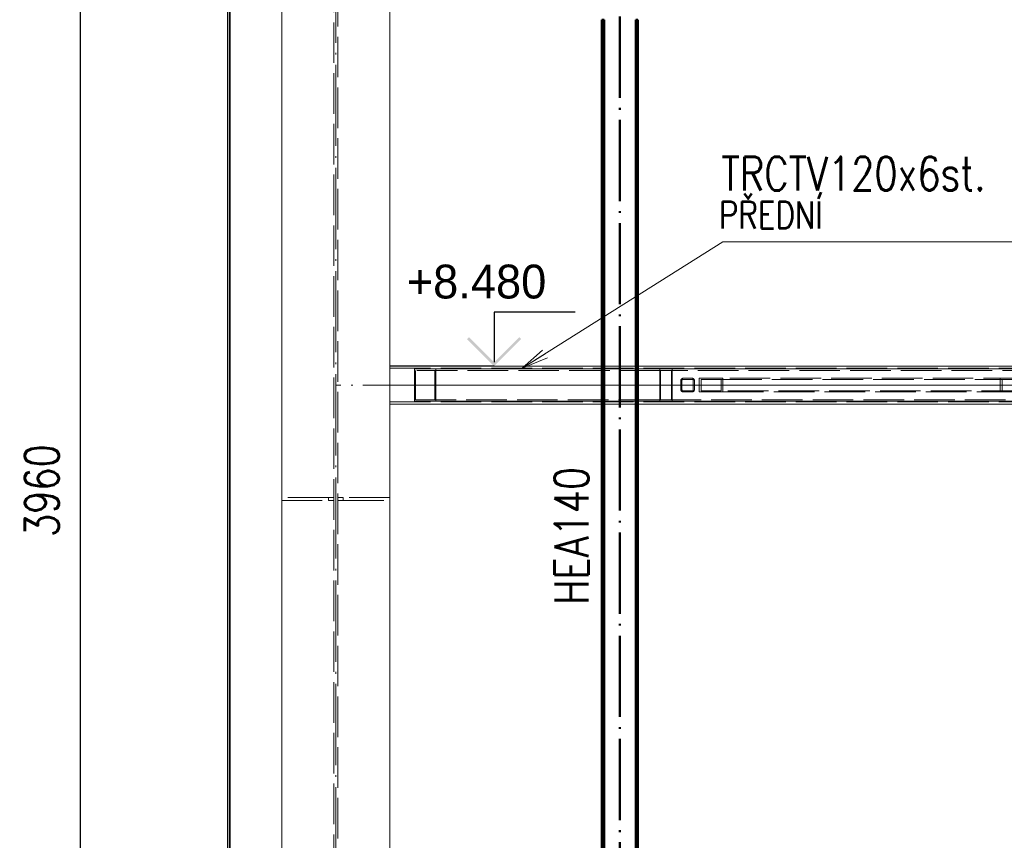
# Paper-space layout 'Layout1' of a CAD drawing. Extents: x -2 to 1033, y -36 to 596.
# Tile 64 of 181: x 431 to 504, y 460 to 520. Entities that reach past the tile are written whole.
import ezdxf

# ---------------------------------------------------------------- set-up
doc = ezdxf.new("R2010")
doc.units = 0
doc.linetypes.add('ACAD_ISO02W100', pattern=[15, 12, -3])
doc.linetypes.add('ACAD_ISO04W100', pattern=[30.5, 24, -3, 0.5, -3])
doc.layers.get('0').update_dxf_attribs({"linetype": 'CONTINUOUS'})
doc.layers.get('DEFPOINTS').update_dxf_attribs({"color": 132, "linetype": 'CONTINUOUS'})
doc.layers.add('AS_INS_ON', color=7, linetype='CONTINUOUS')
for name, color, linetype, lineweight in [('SS_1.ET-HALA_TaO-KCE_OPLASTENI', 9, 'CONTINUOUS', 13), ('SS_1.ET-HALA_TaO-SLOUP', 9, 'CONTINUOUS', 13), ('SS_1.ET-HALA_TaO-ZTUZENI_VODOROVNE', 9, 'CONTINUOUS', 13), ('SS_2.ET-HALA_TaO-VESTAVBA_A1÷B2-VAZBA2', 51, 'CONTINUOUS', 50), ('SS_KOTY', 3, 'CONTINUOUS', 25), ('SS_POPIS_PROFILU', 13, 'CONTINUOUS', 25), ('SS_STAV.OK-POPIS_PROFILU', 9, 'CONTINUOUS', 13)]:
    doc.layers.add(name, color=color, linetype=linetype, lineweight=lineweight)
doc.styles.add('ROMANS', font='romans.shx', dxfattribs={"width": 0.8})
doc.styles.add('romans.shx', font='romans.shx', dxfattribs={"height": 5})
doc.dimstyles.new('A-1_(2.5)_50AS', dxfattribs={"dimtxt": 2.5, "dimasz": 2, "dimexe": 1, "dimexo": 2, "dimgap": 0, "dimtad": 0, "dimdec": 1, "dimlfac": 50, "dimrnd": 1, "dimtxsty": 'ROMANS', "dimblk1": 'OBLIQUE', "dimblk2": 'OBLIQUE', "dimsah": 1, "dimcen": 2, "dimclrd": 256, "dimclre": 256, "dimclrt": 256, "dimadec": 1, "dimazin": 2, "dimtfac": 0.714286, "dimtdec": 1, "dimtmove": 0, "dimatfit": 3, "dimldrblk": 'OPEN', "dimfxl": 1, "dimtvp": 1.142857, "dimtfill": 1, "dimtolj": 1, "dimlwd": -1, "dimlwe": -1, "dimarcsym": 0})

# ---------------------------------------------------------------- blocks, each defined once
blk = doc.blocks.new('_Oblique')
at = {"color": 0, "linetype": 'ByBlock', "lineweight": -2}
blk.add_line((-0.5, -0.5), (0.5, 0.5), dxfattribs=at)
blk = doc.blocks.new('*D100')
at = {"layer": 'DEFPOINTS', "color": 0, "transparency": 16777216}
for p in [(435.809, 525.26), (454.87, 525.26, -4570.4), (461.67, 446.06, -4586.4)]:
    blk.add_point(p, dxfattribs=at)
at = {"layer": 'SS_KOTY', "transparency": 16777216}
for p, q in [((452.87, 525.26), (434.809, 525.26)), ((435.809, 446.06), (435.809, 525.26)), ((459.67, 446.06), (434.809, 446.06))]:
    blk.add_line(p, q, dxfattribs=at)
at = {"layer": 'SS_KOTY', "transparency": 16777216, "xscale": 2, "yscale": 2, "zscale": 2}
for p, rotation in [((435.809, 525.26), 90), ((435.809, 446.06), 270)]:
    blk.add_blockref('_Oblique', p, dxfattribs=dict(at, rotation=rotation))
at = {"layer": 'SS_KOTY', "transparency": 16777216, "insert": (432.952, 485.66), "char_height": 2.5, "attachment_point": 5, "rotation": 90, "style": 'ROMANS', "bg_fill": 3, "box_fill_scale": 1.1, "bg_fill_color": 256, "bg_fill_true_color": 13158600, "bg_fill_transparency": 0}
blk.add_mtext('\\A1;3960', dxfattribs=at)
blk = doc.blocks.new('_OPEN')
at = {"color": 0, "linetype": 'ByBlock'}
for p, q in [((-1, 0.167), (0, 0)), ((0, 0), (-1, -0.167)), ((0, 0), (-1, 0))]:
    blk.add_line(p, q, dxfattribs=at)

psp = doc.layouts.get("Layout1")

# ---------------------------------------------------------------- hatches: boundary and pattern name
at = {"layer": 'AS_INS_ON'}
psp.add_hatch(color=9, dxfattribs=at).paths.add_polyline_path([(464.509, 497.0018), (464.3675, 496.8604), (466.3675, 494.8604), (468.3675, 496.8604), (468.2261, 497.0018), (466.3675, 495.1433)])

# ---------------------------------------------------------------- linework, layer by layer
at = {"layer": 'AS_INS_ON', "color": 9}
for p, q in [((472.3675, 498.8604, -4592.6), (466.3675, 498.8604, -4592.6)), ((466.3675, 498.8604, -4592.6), (466.3675, 495.1433, -4592.6))]:
    psp.add_line(p, q, dxfattribs=at)
at = {"layer": 'SS_1.ET-HALA_TaO-ZTUZENI_VODOROVNE', "color": 9, "linetype": 'ACAD_ISO02W100', "ltscale": 0.25}
for p, q in [((477.0004, 494.8604), (474.3404, 494.8604)), ((462.0708, 494.6604), (462.0708, 492.2604)), ((690.6787, 494.5404), (478.6621, 494.5404)), ((478.6621, 492.3804), (478.6621, 494.5404)), ((479.4788, 492.3804), (479.4788, 494.5404)), ((479.5241, 494.6604), (479.5241, 492.2604)), ((480.1704, 493.8004), (480.1704, 493.1204)), ((480.2504, 493.1204), (480.2504, 493.8004)), ((481.0104, 493.9604), (480.3304, 493.9604)), ((480.3304, 493.8804), (481.0104, 493.8804)), ((481.0904, 493.8004), (481.0904, 493.1204)), ((481.1704, 493.1204), (481.1704, 493.8004)), ((483.2822, 493.9604), (481.5253, 493.9604)), ((481.5253, 493.9604), (481.5253, 492.9604)), ((481.6659, 493.8804), (483.1416, 493.8804)), ((481.6659, 493.8804), (481.6659, 493.0404)), ((483.1416, 493.8804), (505.386, 493.8804)), ((483.1416, 493.8804), (483.1416, 493.0404)), ((505.5265, 493.9604), (483.2822, 493.9604)), ((483.2822, 493.9604), (483.2822, 492.9604)), ((503.7697, 492.9604), (503.7697, 493.9604)), ((503.9103, 493.0404), (503.9103, 493.8804)), ((481.0104, 493.0404), (480.3304, 493.0404)), ((480.3304, 492.9604), (481.0104, 492.9604)), ((481.5253, 492.9604), (483.2822, 492.9604)), ((483.1416, 493.0404), (481.6659, 493.0404)), ((505.386, 493.0404), (483.1416, 493.0404)), ((483.2822, 492.9604), (505.5265, 492.9604)), ((474.3404, 492.0604), (477.0004, 492.0604)), ((478.6621, 492.3804), (690.6787, 492.3804))]:
    psp.add_line(p, q, dxfattribs=at)
at = {"layer": 'SS_1.ET-HALA_TaO-ZTUZENI_VODOROVNE', "color": 5, "linetype": 'Continuous', "ltscale": 0.25}
for p, q in [((582.4704, 494.8604), (477.0004, 494.8604)), ((690.7241, 494.6604), (478.6167, 494.6604)), ((478.6167, 492.2604), (478.6167, 494.6604)), ((477.0004, 492.0604), (582.4704, 492.0604)), ((478.6167, 492.2604), (690.7241, 492.2604))]:
    psp.add_line(p, q, dxfattribs=at)
at = {"layer": 'SS_1.ET-HALA_TaO-ZTUZENI_VODOROVNE', "color": 9, "linetype": 'ACAD_ISO04W100', "ltscale": 0.25}
for p, q in [((690.2704, 493.4604), (479.0704, 493.4604)), ((480.6704, 493.4604), (506.6704, 493.4604))]:
    psp.add_line(p, q, dxfattribs=at)
at = {"layer": 'SS_1.ET-HALA_TaO-ZTUZENI_VODOROVNE', "color": 9, "linetype": 'ACAD_ISO02W100', "ltscale": 0.25}
for centre, start, end in [((480.3304, 493.8004), 90, 180), ((481.0104, 493.8004), 0, 90), ((480.3304, 493.1204), 180, 270), ((481.0104, 493.1204), 270, 0)]:
    psp.add_arc(centre, 0.16, start, end, dxfattribs=at)
at = {"layer": 'SS_1.ET-HALA_TaO-ZTUZENI_VODOROVNE', "color": 9, "linetype": 'ACAD_ISO02W100', "ltscale": 0.25, "extrusion": (-3.7494e-33, 6.12323e-17, -1)}
for centre, start, end in [((-480.3304, 493.8004), 0, 90), ((-481.0104, 493.8004), 90, 180), ((-480.3304, 493.1204), 270, 0), ((-481.0104, 493.1204), 180, 270)]:
    psp.add_arc(centre, 0.08, start, end, dxfattribs=at)
at = {"layer": 'SS_2.ET-HALA_TaO-VESTAVBA_A1÷B2-VAZBA2', "color": 7, "linetype": 'ACAD_ISO04W100', "ltscale": 0.25}
psp.add_line((475.6704, 446.0604), (475.6704, 525.2604), dxfattribs=at)
at = {"layer": 'SS_2.ET-HALA_TaO-VESTAVBA_A1÷B2-VAZBA2', "color": 1, "linetype": 'Continuous', "ltscale": 0.25}
for p, q in [((474.3404, 520.4604), (474.5104, 520.4604)), ((474.3404, 520.4604), (474.3404, 494.6604)), ((474.5104, 494.6604), (474.5104, 520.4604)), ((476.8304, 520.4604), (477.0004, 520.4604)), ((476.8304, 494.6604), (476.8304, 520.4604)), ((477.0004, 494.6604), (477.0004, 520.4604)), ((474.3404, 492.2604), (474.3404, 446.0604)), ((474.5104, 446.0604), (474.5104, 492.2604)), ((476.8304, 446.0604), (476.8304, 492.2604)), ((477.0004, 446.0604), (477.0004, 492.2604))]:
    psp.add_line(p, q, dxfattribs=at)
at = {"layer": 'SS_2.ET-HALA_TaO-VESTAVBA_A1÷B2-VAZBA2', "color": 3, "linetype": 'ACAD_ISO02W100', "ltscale": 0.25}
for p, q in [((474.3404, 494.6604), (474.3404, 492.2604)), ((474.5104, 492.2604), (474.5104, 494.6604)), ((476.8304, 492.2604), (476.8304, 494.6604)), ((477.0004, 492.2604), (477.0004, 494.6604))]:
    psp.add_line(p, q, dxfattribs=at)
at = {"layer": 'SS_STAV.OK-POPIS_PROFILU', "color": 0, "linetype": 'ByBlock'}
for p, q in [((468.4384, 494.7004), (469.9534, 496.048)), ((468.4384, 494.7004), (470.131, 495.7659)), ((470.3086, 495.4838), (468.4384, 494.7004))]:
    psp.add_line(p, q, dxfattribs=at)
at = {"layer": 'SS_STAV.OK-POPIS_PROFILU', "color": 9}
psp.add_lwpolyline([(468.4384, 494.7004), (483.2722, 504.0381), (504.9865, 504.0381)], dxfattribs=at)

# ---------------------------------------------------------------- texts
at = {"layer": 'SS_POPIS_PROFILU', "color": 13, "style": 'romans.shx', "width": 0.8}
psp.add_text('HEA140', height=2.5, rotation=90, dxfattribs=at).set_placement((473.3404, 477.2166))
at = {"layer": 'SS_STAV.OK-POPIS_PROFILU', "color": 9, "style": 'romans.shx', "width": 0.8}
for s, height, p in [('TRCTV120x6st.', 2.5, (483.1566, 507.8381)), ('PŘEDNÍ', 2, (482.9705, 505.0381))]:
    psp.add_text(s, height=height, dxfattribs=at).set_placement(p)

# ---------------------------------------------------------------- dimensions: what is measured, and where the dimension line sits
at = {"layer": 'SS_KOTY'}
dim = psp.add_linear_dim(base=(435.8091, 525.2604), p1=(461.6704, 446.0604, -4586.4), p2=(454.8704, 525.2604, -4570.4), angle=90, dimstyle='A-1_(2.5)_50AS', override={"dimtmove": 1}, dxfattribs=at)
dim.commit()
dim.dimension.update_dxf_attribs({"geometry": '*D100', "text_midpoint": (432.952, 485.6604)})

# ---------------------------------------------------------------- next in the draw order: linework, layer by layer
at = {"layer": 'AS_INS_ON', "color": 9}
psp.add_line((466.3675, 494.8604), (458.6738, 494.8604), dxfattribs=at)
at = {"layer": 'SS_1.ET-HALA_TaO-KCE_OPLASTENI', "color": 5, "linetype": 'Continuous', "ltscale": 0.25}
for p, q in [((446.6704, 534.2051), (446.6704, 398.8604)), ((446.7904, 534.2051), (446.7904, 398.8604)), ((446.8704, 534.2051), (446.8704, 398.8604))]:
    psp.add_line(p, q, dxfattribs=at)
at = {"layer": 'SS_1.ET-HALA_TaO-KCE_OPLASTENI', "color": 9, "linetype": 'ACAD_ISO04W100', "ltscale": 0.25}
psp.add_line((446.6704, 534.2051), (446.6704, 325.2604), dxfattribs=at)
at = {"layer": 'SS_1.ET-HALA_TaO-SLOUP', "color": 5, "linetype": 'Continuous', "ltscale": 0.25}
for p, q in [((450.6704, 534.2051), (450.6704, 424.4604)), ((458.6704, 522.6004), (458.6704, 424.4604))]:
    psp.add_line(p, q, dxfattribs=at)
at = {"layer": 'SS_1.ET-HALA_TaO-SLOUP', "color": 9, "linetype": 'ACAD_ISO02W100', "ltscale": 0.25}
for p, q in [((454.5204, 307.2604), (454.5204, 534.2051)), ((454.8204, 534.2051), (454.8204, 307.2604)), ((454.1204, 485.1604), (450.6704, 485.1604)), ((450.6704, 484.9204), (454.1204, 484.9204)), ((454.5204, 485.1604), (454.1204, 485.1604)), ((454.1204, 484.9204), (454.1204, 485.1604)), ((454.1204, 484.9204), (454.5204, 484.9204)), ((455.2204, 485.1604), (454.8204, 485.1604)), ((454.8204, 484.9204), (455.2204, 484.9204)), ((458.6704, 485.1604), (455.2204, 485.1604)), ((455.2204, 484.9204), (455.2204, 485.1604)), ((455.2204, 484.9204), (458.6704, 484.9204))]:
    psp.add_line(p, q, dxfattribs=at)
at = {"layer": 'SS_1.ET-HALA_TaO-SLOUP', "color": 9, "linetype": 'ACAD_ISO04W100', "ltscale": 0.25}
psp.add_line((454.6704, 305.2604), (454.6704, 534.2051), dxfattribs=at)
at = {"layer": 'SS_1.ET-HALA_TaO-ZTUZENI_VODOROVNE', "color": 5, "linetype": 'Continuous', "ltscale": 0.25}
for p, q in [((474.3404, 494.8604), (458.6704, 494.8604)), ((478.6166, 494.6604), (460.4829, 494.6604)), ((460.4829, 494.6604), (460.4829, 492.2604)), ((458.6704, 492.0604), (474.3404, 492.0604)), ((460.4829, 492.2604), (478.6166, 492.2604))]:
    psp.add_line(p, q, dxfattribs=at)
at = {"layer": 'SS_1.ET-HALA_TaO-ZTUZENI_VODOROVNE', "color": 9, "linetype": 'ACAD_ISO02W100', "ltscale": 0.25}
for p, q in [((458.6704, 494.7004), (582.4704, 494.7004)), ((478.662, 494.5404), (460.5623, 494.5404)), ((460.5623, 494.5404), (460.5623, 492.3804)), ((461.9914, 494.5404), (461.9914, 492.3804)), ((458.6704, 492.2204), (582.4704, 492.2204)), ((460.5623, 492.3804), (478.662, 492.3804))]:
    psp.add_line(p, q, dxfattribs=at)
at = {"layer": 'SS_1.ET-HALA_TaO-ZTUZENI_VODOROVNE', "color": 9, "linetype": 'ACAD_ISO04W100', "ltscale": 0.25}
for p, q in [((584.6704, 493.4604), (454.6704, 493.4604)), ((458.6704, 493.4604), (479.0704, 493.4604))]:
    psp.add_line(p, q, dxfattribs=at)

# ---------------------------------------------------------------- next in the draw order: texts
at = {"layer": 'AS_INS_ON', "color": 9}
psp.add_text('+8.480', height=2.5, dxfattribs=at).set_placement((459.9089, 499.8604))

doc.saveas('drawing.dxf')
